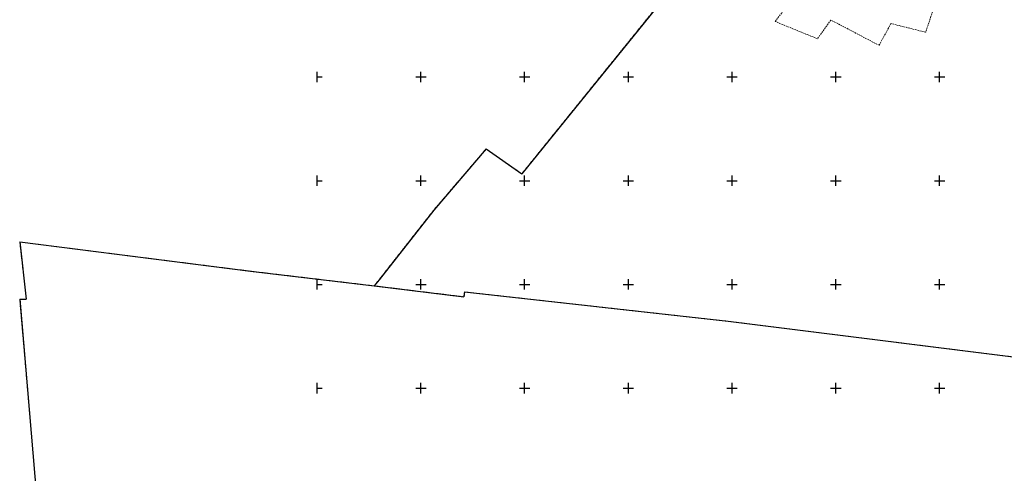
# Model space of a CAD drawing. Header units: metres. Extents: x 5548743 to 5556416, y 5707500 to 5714000.
# Tile 51 of 203: x 5554113 to 5555062, y 5708418 to 5708855. Entities that reach past the tile are written whole.
import ezdxf

# ---------------------------------------------------------------- set-up
doc = ezdxf.new("R2010")
doc.units = ezdxf.units.M
doc.header["$MEASUREMENT"] = 0
doc.linetypes.add('1.5_0.75', pattern=[2.25, 1.5, -0.75])
doc.linetypes.add('219-1000', pattern=[0])
doc.layers.get('0').update_dxf_attribs({"color": 2, "linetype": 'CONTINUOUS', "lineweight": 5})
for name, color, linetype in [('218-kontur użytku gruntowego', 7, 'CONTINUOUS'), ('219-działka ewidencyjna', 7, 'CONTINUOUS'), ('Wstawianie ramki sekcyjnej z opisem', 7, 'CONTINUOUS')]:
    doc.layers.add(name, color=color, linetype=linetype)

# ---------------------------------------------------------------- blocks, each defined once
blk = doc.blocks.new('RAMKA1000K')
at = {"color": 0}
for p, q in [((0, 495), (0, 500)), ((0, 500), (5, 500)), ((95, 500), (105, 500)), ((100, 495), (100, 500)), ((195, 500), (205, 500)), ((200, 495), (200, 500)), ((295, 500), (305, 500)), ((300, 495), (300, 500)), ((395, 500), (405, 500)), ((400, 495), (400, 500)), ((495, 500), (505, 500)), ((500, 495), (500, 500)), ((595, 500), (605, 500)), ((600, 495), (600, 500)), ((695, 500), (705, 500)), ((700, 495), (700, 500)), ((795, 500), (800, 500)), ((800, 495), (800, 500)), ((0, 395), (0, 405)), ((0, 400), (5, 400)), ((95, 400), (105, 400)), ((100, 395), (100, 405)), ((195, 400), (205, 400)), ((200, 395), (200, 405)), ((295, 400), (305, 400)), ((300, 395), (300, 405)), ((395, 400), (405, 400)), ((400, 395), (400, 405)), ((495, 400), (505, 400)), ((500, 395), (500, 405)), ((595, 400), (605, 400)), ((600, 395), (600, 405)), ((695, 400), (705, 400)), ((700, 395), (700, 405)), ((795, 400), (800, 400)), ((800, 395), (800, 405)), ((0, 295), (0, 305)), ((100, 295), (100, 305)), ((200, 295), (200, 305)), ((300, 295), (300, 305)), ((400, 295), (400, 305)), ((500, 295), (500, 305)), ((600, 295), (600, 305)), ((700, 295), (700, 305)), ((800, 295), (800, 305)), ((0, 300), (5, 300)), ((95, 300), (105, 300)), ((195, 300), (205, 300)), ((295, 300), (305, 300)), ((395, 300), (405, 300)), ((495, 300), (505, 300)), ((595, 300), (605, 300)), ((695, 300), (705, 300)), ((795, 300), (800, 300)), ((0, 195), (0, 205)), ((0, 200), (5, 200)), ((95, 200), (105, 200)), ((100, 195), (100, 205)), ((195, 200), (205, 200)), ((200, 195), (200, 205)), ((295, 200), (305, 200)), ((300, 195), (300, 205)), ((395, 200), (405, 200)), ((400, 195), (400, 205)), ((495, 200), (505, 200)), ((500, 195), (500, 205)), ((595, 200), (605, 200)), ((600, 195), (600, 205)), ((695, 200), (705, 200)), ((700, 195), (700, 205)), ((795, 200), (800, 200)), ((800, 195), (800, 205)), ((0, 95), (0, 105)), ((100, 95), (100, 105)), ((200, 95), (200, 105)), ((300, 95), (300, 105)), ((400, 95), (400, 105)), ((500, 95), (500, 105)), ((600, 95), (600, 105)), ((700, 95), (700, 105)), ((800, 95), (800, 105)), ((0, 100), (5, 100)), ((95, 100), (105, 100)), ((195, 100), (205, 100)), ((295, 100), (305, 100)), ((395, 100), (405, 100)), ((495, 100), (505, 100)), ((595, 100), (605, 100)), ((695, 100), (705, 100)), ((795, 100), (800, 100)), ((0, 0), (0, 5)), ((0, 0), (5, 0)), ((95, 0), (105, 0)), ((100, 0), (100, 5)), ((195, 0), (205, 0)), ((200, 0), (200, 5)), ((295, 0), (305, 0)), ((300, 0), (300, 5)), ((395, 0), (405, 0)), ((400, 0), (400, 5)), ((495, 0), (505, 0)), ((500, 0), (500, 5)), ((595, 0), (605, 0)), ((600, 0), (600, 5)), ((695, 0), (705, 0)), ((700, 0), (700, 5)), ((795, 0), (800, 0)), ((800, 0), (800, 5))]:
    blk.add_line(p, q, dxfattribs=at)

msp = doc.modelspace()

# ---------------------------------------------------------------- linework, layer by layer
at = {"layer": '218-kontur użytku gruntowego', "color": 70, "linetype": '1.5_0.75', "lineweight": 18, "flags": 128}
for points in [[(5554841.47, 5708853.49), (5554883.71, 5708908.3)], [(5555003.94, 5708894.72), (5554986.6, 5708843.15)], [(5554735.68, 5708877.75), (5554630.81, 5708748.11)], [(5554882.24, 5708836.85), (5554841.47, 5708853.49)], [(5554895.29, 5708854.88), (5554882.24, 5708836.85)], [(5554941.68, 5708830.51), (5554895.29, 5708854.88)], [(5554953.13, 5708851.49), (5554941.68, 5708830.51)], [(5554986.6, 5708843.15), (5554953.13, 5708851.49)], [(5554630.81, 5708748.11), (5554597.28, 5708706.66)], [(5554562.96, 5708730.67), (5554523.68, 5708684.84)], [(5554597.28, 5708706.66), (5554562.96, 5708730.67)], [(5554523.68, 5708684.84), (5554512.45, 5708671.75)], [(5554512.45, 5708671.75), (5554459.66, 5708604.45)], [(5554335.92, 5708612.8), (5554113.32, 5708640.95)], [(5554113.32, 5708640.95), (5554119.58, 5708585.85)], [(5554455.1, 5708598.63), (5554335.92, 5708612.8)], [(5554459.66, 5708604.45), (5554455.1, 5708598.63)], [(5554541.28, 5708588.12), (5554455.1, 5708598.63)], [(5554455.1, 5708598.63), (5554541.28, 5708588.12)], [(5554541.98, 5708592.83), (5554541.28, 5708588.12)], [(5554541.28, 5708588.12), (5554541.98, 5708592.83)], [(5554796.2, 5708564.5), (5554541.98, 5708592.83)], [(5554541.98, 5708592.83), (5554796.2, 5708564.5)], [(5554119.58, 5708585.85), (5554113.27, 5708585.73)], [(5554113.27, 5708585.73), (5554131.55, 5708373.18)], [(5555119.91, 5708523.98), (5554796.2, 5708564.5)], [(5554796.2, 5708564.5), (5555119.91, 5708523.98)]]:
    msp.add_lwpolyline(points, dxfattribs=at)
at = {"layer": '219-działka ewidencyjna', "color": 94, "linetype": '219-1000', "lineweight": 30, "flags": 128}
for points in [[(5554735.68, 5708877.75), (5554597.28, 5708706.66)], [(5554562.96, 5708730.67), (5554512.45, 5708671.75)], [(5554562.96, 5708730.67), (5554597.28, 5708706.66)], [(5554512.45, 5708671.75), (5554459.66, 5708604.45)], [(5554113.32, 5708640.95), (5554119.58, 5708585.85)], [(5554113.32, 5708640.95), (5554335.92, 5708612.8)], [(5554335.92, 5708612.8), (5554455.1, 5708598.63)], [(5554459.66, 5708604.45), (5554455.1, 5708598.63)], [(5554455.1, 5708598.63), (5554541.28, 5708588.12)], [(5554541.98, 5708592.83), (5554541.28, 5708588.12)], [(5554541.98, 5708592.83), (5554796.2, 5708564.5)], [(5554113.27, 5708585.73), (5554119.58, 5708585.85)], [(5554113.27, 5708585.73), (5554131.55, 5708373.18)], [(5554796.2, 5708564.5), (5555119.91, 5708523.98)]]:
    msp.add_lwpolyline(points, dxfattribs=at)

# ---------------------------------------------------------------- block references
at = {"layer": 'Wstawianie ramki sekcyjnej z opisem', "color": 8, "linetype": 'Continuous', "lineweight": 5}
for p in [(5554400, 5708500), (5554400, 5708500), (5554400, 5708500), (5554400, 5708500), (5554400, 5708000), (5554400, 5708000), (5554400, 5708000), (5554400, 5708000)]:
    msp.add_blockref('RAMKA1000K', p, dxfattribs=at)

doc.saveas('drawing.dxf')
